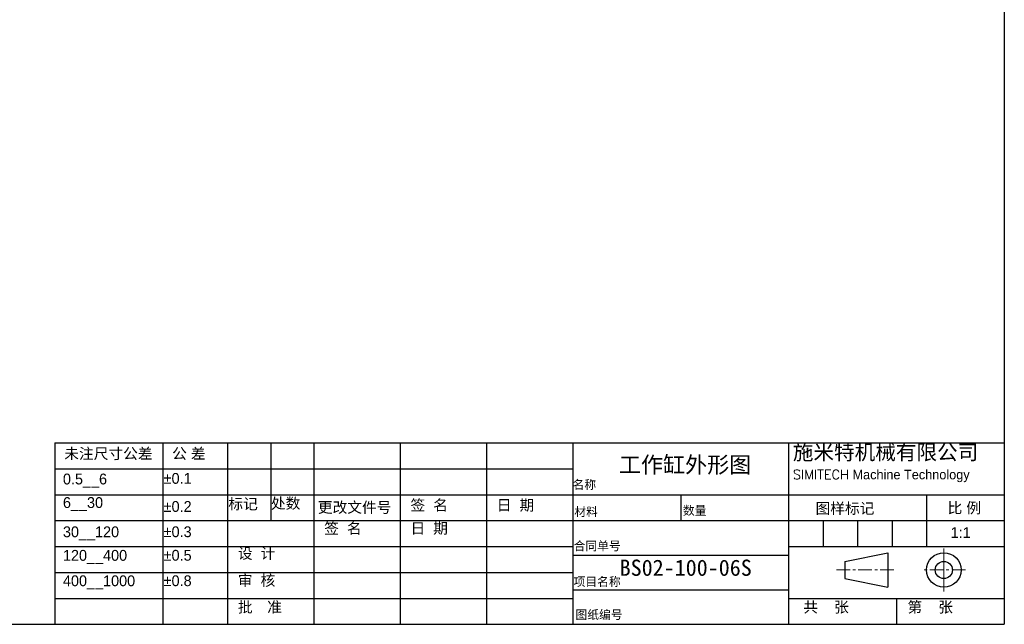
# Model space of a CAD drawing. Header units: millimetres. Extents: x 1985 to 3728, y -346 to 214.
# Tile 5 of 17: x 3272 to 3728, y -346 to -66. Entities that reach past the tile are written whole.
import ezdxf

# ---------------------------------------------------------------- set-up
doc = ezdxf.new("R2010")
doc.units = ezdxf.units.MM
doc.linetypes.add('CENTER', pattern=[50.8, 31.75, -6.35, 6.35, -6.35])
for name, color, linetype, lineweight in [('图层1', 7, 'Continuous', 25), ('图层2', 3, 'CENTER', 13), ('图层3', 2, 'Continuous', 13), ('图层4', 1, 'Continuous', 30)]:
    doc.layers.add(name, color=color, linetype=linetype, lineweight=lineweight)

msp = doc.modelspace()

# ---------------------------------------------------------------- linework, layer by layer
at = {"layer": '图层1'}
for p, q in [((3528.423, -261.75), (3528.423, -345.75)), ((3628.423, -261.75), (3628.423, -345.75)), ((3288.315, -273.75), (3528.423, -273.75)), ((3288.423, -285.75), (3728.423, -285.75)), ((3578.423, -285.75), (3578.423, -297.75)), ((3288.423, -297.75), (3728.423, -297.75)), ((3288.423, -309.75), (3528.423, -309.75)), ((3628.423, -309.75), (3728.423, -309.75)), ((3528.423, -313.75), (3628.423, -313.75)), ((3654.433, -316.598), (3674.433, -312.598)), ((3674.433, -312.598), (3674.433, -328.598)), ((3654.433, -316.598), (3654.433, -324.598)), ((3288.423, -321.75), (3528.423, -321.75)), ((3654.433, -324.598), (3674.433, -328.598)), ((3528.423, -329.75), (3628.423, -329.75)), ((3288.423, -333.75), (3528.423, -333.75)), ((3628.423, -333.75), (3728.423, -333.75))]:
    msp.add_line(p, q, dxfattribs=at)
for radius in [8, 4]:
    msp.add_circle((3700.394, -320.598), radius, dxfattribs=at)
at = {"layer": '图层2'}
msp.add_line((3700.394, -330.598), (3700.394, -310.598), dxfattribs=at)
at = {"layer": '图层2', "ltscale": 0.2}
for p, q in [((3650.582, -320.598), (3678.24, -320.598)), ((3710.394, -320.598), (3690.394, -320.598))]:
    msp.add_line(p, q, dxfattribs=at)
at = {"layer": '图层4'}
for p, q in [((3728.423, 214.25), (3728.423, -345.75)), ((3288.423, -261.75), (3288.423, -345.75)), ((3288.423, -261.75), (3728.423, -261.75)), ((3338.423, -261.75), (3338.423, -345.75)), ((3368.423, -261.75), (3368.423, -345.75)), ((3388.423, -261.75), (3388.423, -297.75)), ((3408.423, -261.75), (3408.423, -345.75)), ((3448.423, -261.75), (3448.423, -345.75)), ((3488.423, -261.75), (3488.423, -345.75)), ((3692.423, -285.75), (3692.423, -309.75)), ((3644.423, -297.75), (3644.423, -309.75)), ((3660.423, -297.75), (3660.423, -309.75)), ((3676.423, -297.75), (3676.423, -309.75)), ((3678.423, -333.75), (3678.423, -345.75)), ((2928.423, -345.75), (3728.423, -345.75)), ((3288.423, -345.75), (3728.423, -345.75))]:
    msp.add_line(p, q, dxfattribs=at)

# ---------------------------------------------------------------- texts
at = {"layer": '图层1', "char_height": 5, "attachment_point": 1}
for s, insert in [('{\\fￋￎￌ￥|b0|i0|c134|p54;未注尺寸公差}', (3292.724, -264.186)), ('{\\fￋￎￌ￥|b0|i0|c134|p54;公 差}', (3342.724, -264.186)), ('{\\fￋￎￌ￥|b0|i0|c134|p54;0.5__6}', (3292.105, -275.97)), ('{\\fￋￎￌ￥|b0|i0|c134|p54;%%p0.1}', (3338.787, -275.678)), ('{\\fￋￎￌ￥|b0|i0|c134|p54;6__30}', (3292.105, -286.869)), ('{\\fￋￎￌ￥|b0|i0|c134|p54;标记}', (3368.787, -287.484)), ('{\\fￋￎￌ￥|b0|i0|c134|p54;处数}', (3388.528, -287.226)), ('{\\fￋￎￌ￥|b0|i0|c134|p54;签  名}', (3453.186, -288.115)), ('{\\fￋￎￌ￥|b0|i0|c134|p54;日  期}', (3493.186, -288.059)), ('{\\fￋￎￌ￥|b0|i0|c134|p54;%%p0.2}', (3338.787, -288.684)), ('{\\fￋￎￌ￥|b0|i0|c134|p54;更改文件号}', (3410.255, -289.094)), ('{\\fￋￎￌ￥|b0|i0|c134|p54;30__120}', (3292.105, -300.426)), ('{\\fￋￎￌ￥|b0|i0|c134|p54;%%p0.3}', (3338.787, -300.397)), ('{\\fￋￎￌ￥|b0|i0|c134|p54;签  名}', (3413.186, -298.825)), ('{\\fￋￎￌ￥|b0|i0|c134|p54;日  期}', (3453.186, -298.77)), ('{\\fￋￎￌ￥|b0|i0|c134|p54;设  计}', (3373.186, -310.405)), ('{\\fￋￎￌ￥|b0|i0|c134|p54;120__400}', (3292.105, -311.325)), ('{\\fￋￎￌ￥|b0|i0|c134|p54;%%p0.5}', (3338.787, -311.295)), ('{\\fￋￎￌ￥|b0|i0|c134|p54;400__1000}', (3292.105, -323.109)), ('{\\fￋￎￌ￥|b0|i0|c134|p54;%%p0.8}', (3338.787, -323.08)), ('{\\fￋￎￌ￥|b0|i0|c134|p54;审  核}', (3373.186, -322.933)), ('{\\fSimSun|b0|i0|c134|p2;批  准}', (3373.186, -335.276))]:
    msp.add_mtext(s, dxfattribs=dict(at, insert=insert))
at = {"layer": '图层3', "attachment_point": 1}
for s, insert, char_height, width in [('{\\fLiSu|b0|i0|c134|p49;施米特机械有限公司\\P\\Ftxt.shx|c0;\\H0.6286x;SIMITECH\\fLiSu|b0|i0|c134|p49; Machine Technology}', (3630.41, -262.543), 7, 103.96672), ('{\\fSimSun|b0|i0|c134|p54;BS02-100-06S}', (3550.141, -315.798), 7.5, 54.65482)]:
    msp.add_mtext(s, dxfattribs=dict(at, insert=insert, char_height=char_height, width=width))
for s, insert, char_height in [('{\\fSimSun|b0|i0|c134|p2;\\C2;工作缸外形图}', (3549.783, -268.086), 7.5), ('{\\f宋体|b0|i0|c134|p54;名称}', (3528.315, -279.069), 4), ('{\\f宋体|b0|i0|c134|p54;材料}', (3529.16, -291.653), 4), ('{\\fSimSun|b0|i0|c134|p54;数量}', (3579.441, -291.091), 4), ('{\\fￋￎￌ￥|b0|i0|c134|p54;图样标记}', (3640.943, -289.57), 5), ('{\\fￋￎￌ￥|b0|i0|c134|p54;比 例}', (3702.132, -289.341), 5), ('{\\fￋￎￌ￥|b0|i0|c134|p54;1:1}', (3703.533, -300.782), 5), ('{\\fSimSun|b0|i0|c134|p54;合同单号}', (3528.795, -307.5), 4), ('{\\fSimSun|b0|i0|c134|p54;项目名称}', (3528.795, -324.054), 4), ('{\\fￋￎￌ￥|b0|i0|c134|p54;共    张}', (3635.274, -335.272), 5), ('{\\fￋￎￌ￥|b0|i0|c134|p54;第    张}', (3683.55, -335.272), 5), ('{\\fSimSun|b0|i0|c134|p54;图纸编号}', (3529.678, -339.32), 4)]:
    msp.add_mtext(s, dxfattribs=dict(at, insert=insert, char_height=char_height))

doc.saveas('drawing.dxf')
